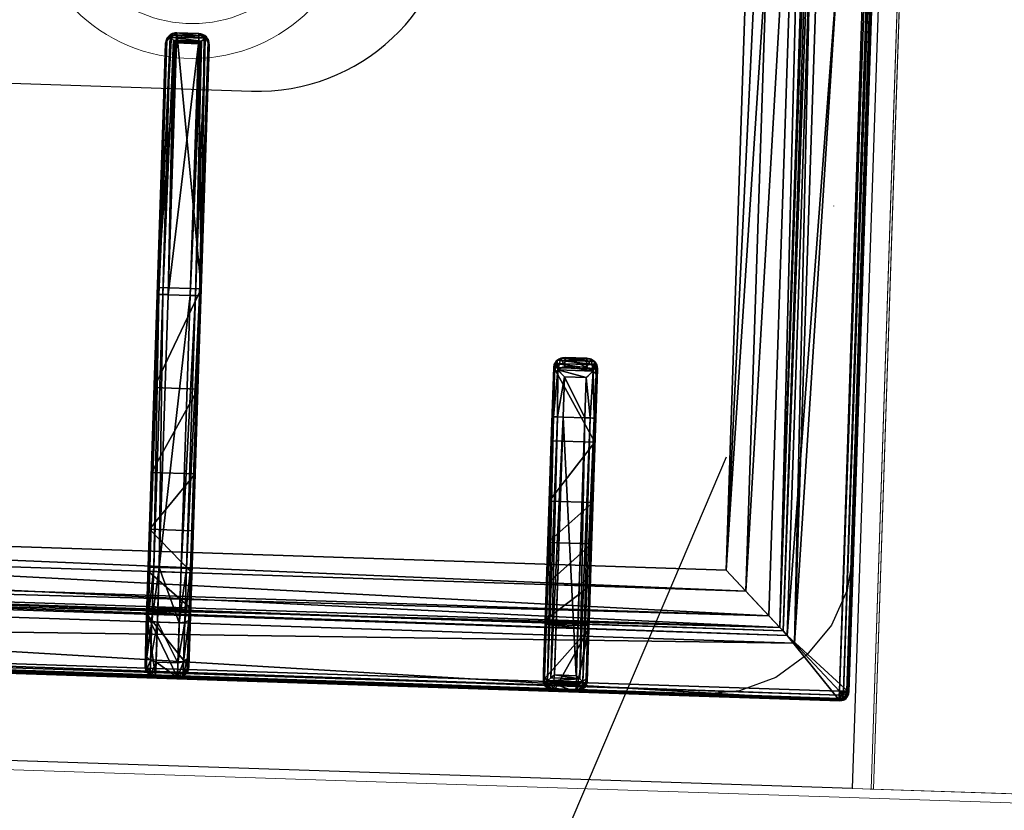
# Model space of a CAD drawing. Header units: millimetres. Extents: x 297264 to 416219, y -77299 to -23696.
# Tile 144 of 187: x 343931 to 344156, y -28634 to -28453. Entities that reach past the tile are written whole.
import ezdxf

# ---------------------------------------------------------------- set-up
doc = ezdxf.new("R2010")
doc.units = ezdxf.units.MM
doc.header["$LTSCALE"] = 2.5
doc.linetypes.add('CONTINUA', pattern=[0])
doc.linetypes.add('DASHDOTX2', pattern=[2, 1, -0.5, 0, -0.5])
doc.layers.add('CKD Equipments', color=252, linetype='Continuous', lineweight=0)
doc.layers.add('HATCH LIGHT', color=250, linetype='Continuous', lineweight=0)
for name, color, linetype in [('CKD-Hood', 1, 'Continuous'), ('IQ_200_3D', 1, 'Continuous'), ('IQ_204_2D', 7, 'CONTINUA'), ('IQ_204_3D', 7, 'Continuous')]:
    doc.layers.add(name, color=color, linetype=linetype)

# ---------------------------------------------------------------- blocks, each defined once
blk = doc.blocks.new('ELECTROLUX-MC7-TOPFYERBRURNERS4')
at = {"layer": 'IQ_200_3D'}
for points, invisible_edges in [([(800, -80.5, 900), (779.66, -117.26, 900), (779.66, -619.74, 900), (800, -655, 900)], 5), ([(778.51, -628.47, 900), (779.66, -619.74, 900), (800, -655, 900)], 10), ([(775.14, -636.62, 900), (778.51, -628.47, 900), (800, -655, 900)], 10), ([(769.77, -643.61, 900), (775.14, -636.62, 900), (800, -655, 900)], 10), ([(762.78, -648.98, 900), (769.77, -643.61, 900), (800, -655, 900)], 10), ([(754.63, -652.35, 900), (762.78, -648.98, 900), (800, -655, 900)], 10), ([(800, -655, 900), (745.89, -653.5, 900), (454.11, -653.5, 900), (400, -655, 900)], 5), ([(745.89, -653.5, 900), (754.63, -652.35, 900), (800, -655, 900)], 10)]:
    blk.add_3dface(points, dxfattribs=dict(at, invisible_edges=invisible_edges))
at = {"layer": 'IQ_204_2D'}
for p, q in [((780, -651.5), (780, -85.5)), ((634.69, -492.25), (635.11, -492.25)), ((635.11, -492.25), (692.24, -492.25)), ((692.24, -492.25), (754.69, -492.25)), ((754.69, -494.75), (754.69, -492.25)), ((754.69, -492.25), (777.19, -492.25)), ((632.19, -494.75), (632.19, -499.75)), ((632.64, -494.75), (632.19, -494.75)), ((632.64, -494.75), (632.64, -499.75)), ((632.73, -494.16), (632.73, -500.34)), ((634.54, -494.75), (634.54, -499.75)), ((692.19, -494.75), (634.54, -494.75)), ((692.19, -494.75), (692.19, -499.75)), ((754.69, -494.75), (692.19, -494.75)), ((754.69, -494.75), (754.69, -499.75)), ((779.69, -494.75), (754.69, -494.75)), ((779.69, -494.75), (779.69, -499.75)), ((632.19, -499.75), (632.64, -499.75)), ((634.54, -499.75), (692.19, -499.75)), ((692.19, -499.75), (754.69, -499.75)), ((754.69, -502.25), (754.69, -499.75)), ((754.69, -499.75), (779.69, -499.75)), ((635.11, -502.25), (634.69, -502.25)), ((692.24, -502.25), (635.11, -502.25)), ((754.69, -502.25), (692.24, -502.25)), ((777.19, -502.25), (754.69, -502.25)), ((708.09, -583.5), (705.96, -583.5)), ((708.09, -583.5), (717.24, -583.5)), ((717.24, -583.5), (777.53, -583.5)), ((703.52, -591), (703.52, -586)), ((703.52, -586), (705.63, -586)), ((705.63, -586), (705.63, -591)), ((717.19, -586), (707.98, -586)), ((707.98, -591), (707.98, -586)), ((717.19, -586), (717.19, -591)), ((778, -586), (717.19, -586)), ((778, -586), (778, -591)), ((780, -586), (780, -591)), ((780, -586), (780, -591)), ((705.63, -591), (703.52, -591)), ((707.98, -591), (717.19, -591)), ((717.19, -591), (778, -591)), ((705.96, -593.5), (708.09, -593.5)), ((717.24, -593.5), (708.09, -593.5)), ((777.53, -593.5), (717.24, -593.5)), ((422, -653.5), (778, -653.5))]:
    blk.add_line(p, q, dxfattribs=at)
blk.add_lwpolyline([(751.02, -112.48), (448.98, -112.48), (448.98, -624.52), (751.02, -624.52)], close=True, dxfattribs=at)
blk.add_lwpolyline([(645, -383.5), (645, -512.25, -1), (555, -512.25), (555, -383.5)], format="xyb", dxfattribs=at)
for centre, start, end in [((777.19, -494.75), 0, 90), ((777.19, -499.75), 270, 0)]:
    blk.add_arc(centre, 2.5, start, end, dxfattribs=at)
at = {"layer": 'IQ_204_2D', "extrusion": (0, 0, -1)}
for centre, major_axis, ratio, start_param, end_param in [((634.69, -494.75), (2.5, 0), 0.99863, 3.141593, 4.712389), ((635.11, -494.75), (0, 2.5), 0.951091, -0.914364, 0), ((692.24, -494.75), (0, 2.5), 0.02182, 4.712389, 6.283185), ((636.11, -494.75), (3.47, 0), 0.720185, 3.141593, 3.380139), ((634.69, -499.75), (-2.5, 0), 0.99863, 4.712389, 6.283185), ((636.11, -499.75), (-3.47, 0), 0.720185, -0.238546, 0), ((692.24, -499.75), (0, 2.5), 0.02182, 3.141593, 4.712389), ((635.11, -499.75), (0, 2.5), 0.951091, 3.141593, 4.055957), ((778, -651.5), (-1.42, 1.42), 0.997265, 2.357564, 3.925621)]:
    blk.add_ellipse(centre, major_axis=major_axis, ratio=ratio, start_param=start_param, end_param=end_param, dxfattribs=at)
at = {"layer": 'IQ_204_2D'}
for centre, major_axis, ratio, start_param, end_param in [((708.09, -586), (0, 2.5), 0.84544, 0, 0.894481), ((717.24, -586), (0, 2.5), 0.02182, 0, 1.570796), ((777.53, -586), (0, 2.5), 0.948965, -0.895145, 0), ((708.09, -586), (1.92, 1.92), 0.8391, 1.592613, 2.268928), ((708.09, -586), (-2.5, 2.5), 0.02182, 0.872665, 1.54898), ((708.09, -591), (-1.92, 1.92), 0.8391, 0.872665, 1.54898), ((708.09, -591), (2.5, 2.5), 0.02182, 1.592613, 2.268928), ((708.09, -591), (0, 2.5), 0.84544, 2.247111, 3.141593), ((717.24, -591), (0, 2.5), 0.02182, 1.570796, 3.141593), ((777.53, -591), (0, 2.5), 0.948965, 3.141593, 4.036737)]:
    blk.add_ellipse(centre, major_axis=major_axis, ratio=ratio, start_param=start_param, end_param=end_param, dxfattribs=at)
for points, knots in [([(633.22, -493.22), (633.07, -493.42), (632.94, -493.63), (632.8, -493.95), (632.76, -494.06), (632.73, -494.16)], [11.917214, 11.917214, 11.917214, 11.917214, 12.775852, 12.775852, 13.165698, 13.165698, 13.165698, 13.165698]), ([(634.54, -494.75), (634.54, -494.75), (634.54, -494.75), (634.54, -494.75), (634.54, -494.75), (634.54, -494.75), (634.54, -494.75), (634.54, -494.74), (634.54, -494.74), (634.54, -494.74), (634.53, -494.74), (634.53, -494.73), (634.53, -494.73), (634.51, -494.71), (634.5, -494.7), (634.48, -494.68), (634.46, -494.66), (634.41, -494.6), (634.37, -494.55), (634.25, -494.41), (634.15, -494.31), (633.97, -494.1), (633.87, -493.99), (633.68, -493.77), (633.59, -493.66), (633.41, -493.44), (633.31, -493.33), (633.22, -493.22)], [8.18857, 8.18857, 8.18857, 8.18857, 8.190334, 8.190334, 8.192098, 8.192098, 8.195626, 8.195626, 8.202682, 8.202682, 8.216794, 8.216794, 8.245018, 8.245018, 8.301466, 8.301466, 8.414361, 8.414361, 8.640152, 8.640152, 9.091733, 9.091733, 9.543315, 9.543315, 9.994896, 9.994896, 10.458359, 10.458359, 10.458359, 10.458359]), ([(632.73, -500.34), (632.76, -500.44), (632.8, -500.55), (632.94, -500.87), (633.07, -501.08), (633.22, -501.28)], [0.764042, 0.764042, 0.764042, 0.764042, 1.153889, 1.153889, 2.012527, 2.012527, 2.012527, 2.012527]), ([(633.22, -501.28), (633.31, -501.17), (633.41, -501.06), (633.59, -500.84), (633.68, -500.73), (633.87, -500.51), (633.97, -500.4), (634.15, -500.19), (634.25, -500.09), (634.37, -499.95), (634.41, -499.9), (634.46, -499.84), (634.48, -499.82), (634.5, -499.8), (634.51, -499.79), (634.53, -499.77), (634.53, -499.77), (634.53, -499.76), (634.54, -499.76), (634.54, -499.76), (634.54, -499.76), (634.54, -499.75), (634.54, -499.75), (634.54, -499.75), (634.54, -499.75), (634.54, -499.75), (634.54, -499.75), (634.54, -499.75)], [5.918265, 5.918265, 5.918265, 5.918265, 6.381728, 6.381728, 6.833309, 6.833309, 7.284891, 7.284891, 7.736472, 7.736472, 7.962263, 7.962263, 8.075158, 8.075158, 8.131606, 8.131606, 8.15983, 8.15983, 8.173942, 8.173942, 8.180998, 8.180998, 8.184526, 8.184526, 8.18629, 8.18629, 8.188054, 8.188054, 8.188054, 8.188054]), ([(705.96, -583.5), (705.81, -583.5), (705.65, -583.51), (705.34, -583.58), (705.18, -583.63), (704.88, -583.75), (704.74, -583.83), (704.47, -584.02), (704.35, -584.12), (704.13, -584.34), (704.03, -584.47), (703.85, -584.74), (703.77, -584.89), (703.65, -585.2), (703.6, -585.36), (703.54, -585.68), (703.52, -585.84), (703.52, -586)], [3.776921, 3.776921, 3.776921, 3.776921, 4.248957, 4.248957, 4.720993, 4.720993, 5.193029, 5.193029, 5.665065, 5.665065, 6.135831, 6.135831, 6.606596, 6.606596, 7.077361, 7.077361, 7.548126, 7.548126, 7.548126, 7.548126]), ([(779.38, -584.44), (779.21, -584.64), (779.01, -584.87), (778.67, -585.25), (778.53, -585.41), (778.26, -585.71), (778.13, -585.86), (778, -586)], [11.858599, 11.858599, 11.858599, 11.858599, 12.773425, 12.773425, 13.35037, 13.35037, 13.927314, 13.927314, 13.927314, 13.927314]), ([(780, -586), (779.99, -585.86), (779.97, -585.71), (779.91, -585.41), (779.86, -585.25), (779.69, -584.87), (779.55, -584.64), (779.38, -584.44)], [0, 0, 0, 0, 0.576945, 0.576945, 1.153889, 1.153889, 2.068716, 2.068716, 2.068716, 2.068716]), ([(703.52, -591), (703.52, -591.16), (703.54, -591.32), (703.6, -591.64), (703.65, -591.8), (703.77, -592.11), (703.85, -592.26), (704.03, -592.53), (704.13, -592.66), (704.35, -592.88), (704.47, -592.98), (704.74, -593.17), (704.88, -593.25), (705.18, -593.37), (705.34, -593.42), (705.65, -593.48), (705.81, -593.5), (705.96, -593.5)], [15.096253, 15.096253, 15.096253, 15.096253, 15.567018, 15.567018, 16.037783, 16.037783, 16.508548, 16.508548, 16.979314, 16.979314, 17.45135, 17.45135, 17.923386, 17.923386, 18.395422, 18.395422, 18.867458, 18.867458, 18.867458, 18.867458]), ([(778, -591), (778.13, -591.14), (778.26, -591.29), (778.53, -591.59), (778.67, -591.75), (779.01, -592.13), (779.21, -592.36), (779.38, -592.56)], [0, 0, 0, 0, 0.576945, 0.576945, 1.153889, 1.153889, 2.068716, 2.068716, 2.068716, 2.068716]), ([(779.38, -592.56), (779.55, -592.36), (779.69, -592.13), (779.86, -591.75), (779.91, -591.59), (779.97, -591.29), (779.99, -591.14), (780, -591)], [11.858599, 11.858599, 11.858599, 11.858599, 12.773425, 12.773425, 13.35037, 13.35037, 13.927314, 13.927314, 13.927314, 13.927314])]:
    blk.add_open_spline(points, degree=3, knots=knots, dxfattribs=at)
at = {"layer": 'IQ_204_3D'}
mesh = blk.add_polyface(dxfattribs=at)
corners = [(779.78, -85.71, 904.1), (780, -85.5, 900), (779.52, -84.72, 904.14), (779.73, -84.5, 900), (778, -83.5, 900), (778.78, -83.98, 904.14), (779, -83.77, 900), (777.79, -83.72, 904.1), (779.48, -85.71, 905.06), (779.29, -84.85, 905), (778.65, -85.21, 905.73), (778.76, -85.71, 905.75), (778.65, -84.21, 905), (777.79, -84.02, 905.06), (778.29, -84.85, 905.73), (777.79, -84.74, 905.75), (777.79, -85.71, 906), (422.21, -85.71, 906), (422.21, -84.74, 905.75), (422.21, -84.02, 905.06), (422.21, -83.72, 904.1), (422, -83.5, 900), (765.45, -638.95, 900), (422, -653.5, 900), (434.55, -638.95, 900), (765.45, -98.05, 900), (780, -651.5, 900), (434.55, -98.05, 900), (420, -85.5, 900), (421, -83.77, 900), (779.73, -652.5, 900), (779, -653.23, 900), (778, -653.5, 900), (420, -651.5, 900), (420.27, -652.5, 900), (421, -653.23, 900), (420.27, -84.5, 900), (421.22, -83.98, 904.14), (420.48, -84.72, 904.14), (420.22, -85.71, 904.1), (421.35, -84.21, 905), (421.71, -84.85, 905.73), (420.71, -84.85, 905), (420.52, -85.71, 905.06), (421.35, -85.21, 905.73), (421.24, -85.71, 905.75), (422.21, -651.29, 906), (421.24, -651.29, 905.75), (420.52, -651.29, 905.06), (420.22, -651.29, 904.1), (420.48, -652.28, 904.14), (421.22, -653.02, 904.14), (422.21, -653.28, 904.1), (420.71, -652.15, 905), (421.35, -651.79, 905.73), (421.35, -652.79, 905), (422.21, -652.98, 905.06), (421.71, -652.15, 905.73), (422.21, -652.26, 905.75), (435.55, -637.95, 899.73), (435.55, -99.05, 899.73), (436.28, -99.78, 899), (436.28, -637.22, 899), (438.88, -634.62, 902.5), (438.88, -102.38, 902.5), (436.31, -637.19, 905.06), (436.31, -99.81, 905.06), (432.81, -96.31, 906), (432.81, -640.69, 906), (448.98, -624.52, 885), (448.98, -112.48, 885), (444.36, -107.86, 885), (444.36, -629.14, 885), (777.79, -653.28, 904.1), (777.79, -652.98, 905.06), (777.79, -651.29, 906), (777.79, -652.26, 905.75), (763.72, -637.22, 899), (764.45, -637.95, 899.73), (764.45, -99.05, 899.73), (763.72, -99.78, 899), (767.19, -640.69, 906), (767.19, -96.31, 906), (778.78, -653.02, 904.14), (779.52, -652.28, 904.14), (779.78, -651.29, 904.1), (778.65, -652.79, 905), (778.29, -652.15, 905.73), (779.29, -652.15, 905), (779.48, -651.29, 905.06), (778.65, -651.79, 905.73), (778.76, -651.29, 905.75), (761.12, -634.62, 902.5), (751.02, -624.52, 885), (763.69, -637.19, 905.06), (755.64, -629.14, 885), (755.64, -107.86, 885), (751.02, -112.48, 885), (761.12, -102.38, 902.5), (763.69, -99.81, 905.06)]
mesh.append_faces([[corners[k] for k in face] for face in [(16, 10, 14), (17, 41, 44), (46, 54, 57), (75, 87, 90)]])
mesh.append_faces([[corners[k] for k in face] for face in [(4, 5, 6), (8, 10, 11), (16, 11, 10), (15, 16, 14), (7, 19, 13), (13, 18, 15), (28, 38, 36), (19, 41, 18), (17, 18, 41), (45, 17, 44), (39, 48, 43), (43, 47, 45), (23, 51, 35), (48, 54, 47), (46, 47, 54), (58, 46, 57), (52, 74, 56), (76, 56, 74), (26, 84, 30), (74, 87, 76), (85, 88, 84), (88, 87, 86), (75, 76, 87), (91, 75, 90), (85, 8, 89), (11, 89, 8)]], dxfattribs={"vtx0": -1})
mesh.append_faces([[corners[k] for k in face] for face in [(16, 15, 17), (22, 23, 24), (25, 26, 22), (27, 21, 25), (21, 28, 29), (6, 1, 4), (4, 25, 21), (24, 28, 27), (35, 33, 23), (26, 25, 1), (23, 22, 32), (17, 45, 46), (75, 81, 46), (81, 16, 82), (46, 67, 17), (17, 82, 16), (93, 72, 69), (72, 93, 95), (70, 71, 97), (97, 95, 93)]], dxfattribs={"vtx0": -1, "vtx1": -1})
mesh.append_faces([[corners[k] for k in face] for face in [(21, 27, 28), (4, 1, 25), (26, 32, 22), (24, 23, 33)]], dxfattribs={"vtx0": -1, "vtx1": -1, "vtx2": -1})
mesh.append_faces([[corners[k] for k in face] for face in [(17, 15, 18), (24, 33, 28), (46, 45, 47), (75, 58, 76), (16, 91, 11)]], dxfattribs={"vtx0": -1, "vtx2": -1})
mesh.append_faces([[corners[k] for k in face] for face in [(0, 1, 2), (5, 2, 6), (8, 0, 9), (5, 12, 2), (5, 7, 12), (12, 13, 14), (12, 14, 9), (2, 9, 0), (10, 9, 14), (19, 18, 13), (4, 21, 7), (30, 31, 26), (34, 33, 35), (20, 21, 37), (38, 37, 36), (19, 20, 40), (38, 42, 37), (38, 39, 42), (42, 43, 44), (42, 44, 40), (37, 40, 20), (41, 40, 44), (48, 47, 43), (28, 33, 39), (49, 33, 50), (51, 50, 35), (48, 49, 53), (51, 55, 50), (51, 52, 55), (55, 56, 57), (55, 57, 53), (50, 53, 49), (54, 53, 57), (24, 27, 59), (61, 62, 60), (63, 64, 65), (67, 68, 66), (69, 70, 63), (61, 71, 62), (73, 74, 52), (58, 56, 76), (32, 73, 23), (62, 77, 59), (22, 24, 78), (27, 25, 60), (80, 61, 79), (73, 32, 83), (84, 83, 30), (74, 73, 86), (88, 89, 90), (88, 86, 84), (83, 84, 86), (92, 93, 63), (68, 81, 65), (92, 63, 94), (72, 95, 62), (95, 96, 77), (98, 97, 92), (81, 82, 94), (98, 92, 99), (77, 80, 78), (25, 22, 79), (0, 8, 85), (91, 89, 11), (80, 96, 61), (70, 97, 64), (64, 98, 66), (82, 67, 99), (1, 0, 26)]], dxfattribs={"vtx1": -1})
mesh.append_faces([[corners[k] for k in face] for face in [(31, 32, 26), (75, 46, 58), (75, 16, 81), (81, 68, 46), (68, 67, 46), (67, 82, 17), (70, 69, 71), (72, 71, 69), (71, 96, 97), (96, 95, 97), (16, 75, 91)]], dxfattribs={"vtx1": -1, "vtx2": -1})
mesh.append_faces([[corners[k] for k in face] for face in [(1, 3, 2), (4, 7, 5), (2, 3, 6), (8, 9, 10), (7, 13, 12), (12, 9, 2), (13, 15, 14), (7, 20, 19), (21, 20, 7), (6, 3, 1), (28, 36, 29), (21, 29, 37), (28, 39, 38), (37, 29, 36), (19, 40, 41), (39, 43, 42), (42, 40, 37), (43, 45, 44), (39, 49, 48), (33, 49, 39), (33, 34, 50), (23, 52, 51), (50, 34, 35), (48, 53, 54), (52, 56, 55), (55, 53, 50), (56, 58, 57), (27, 60, 59), (62, 59, 60), (64, 66, 65), (68, 65, 66), (70, 64, 63), (71, 72, 62), (73, 52, 23), (77, 78, 59), (24, 59, 78), (25, 79, 60), (61, 60, 79), (32, 31, 83), (26, 85, 84), (83, 31, 30), (74, 86, 87), (73, 83, 86), (85, 89, 88), (88, 90, 87), (89, 91, 90), (93, 69, 63), (81, 94, 65), (63, 65, 94), (95, 77, 62), (96, 80, 77), (97, 93, 92), (82, 99, 94), (92, 94, 99), (80, 79, 78), (22, 78, 79), (96, 71, 61), (97, 98, 64), (98, 99, 66), (67, 66, 99), (0, 85, 26)]], dxfattribs={"vtx2": -1})
mesh = blk.add_polyface(dxfattribs=at)
corners = [(634.06, -492.51, 931.06), (633.44, -492.58, 922), (633.22, -493.22, 931.91), (635.11, -492.25, 930.01), (634.69, -492.25, 922), (632.52, -493.5, 922), (632.73, -494.16, 931.11), (632.64, -494.75, 930.59), (632.64, -494.6, 930.62), (632.19, -494.75, 922), (632.66, -494.45, 930.72), (690.6, -492.25, 922), (690.6, -502.25, 922), (634.69, -502.25, 922), (632.52, -501, 922), (633.44, -501.92, 922), (632.19, -499.75, 922), (692.24, -492.25, 932.5), (713.55, -492.25, 917.44), (754.69, -492.25, 932.5), (765.94, -492.25, 929.49), (774.17, -492.25, 921.25), (777.19, -492.25, 900), (765.45, -492.25, 900), (777.19, -492.25, 910), (733.01, -492.25, 904.45), (764.77, -492.25, 899.88), (764.17, -492.25, 899.53), (755.64, -492.25, 885), (746.02, -492.25, 885), (763.72, -492.25, 899), (692.21, -492.58, 933.75), (633.92, -494.04, 932.35), (692.19, -493.5, 934.67), (692.19, -494.75, 935), (634.26, -494.43, 932.45), (634.42, -494.6, 932.47), (634.48, -494.68, 932.48), (634.52, -494.72, 932.48), (634.54, -494.75, 932.48), (754.69, -492.58, 933.75), (766.56, -492.58, 930.57), (754.69, -494.75, 935), (767.02, -493.5, 931.36), (754.69, -493.5, 934.67), (767.19, -494.75, 931.65), (776.05, -493.5, 922.33), (775.25, -492.58, 921.87), (779.69, -494.75, 910), (779.35, -493.5, 910), (776.34, -494.75, 922.5), (778.44, -492.58, 910), (779.69, -494.75, 900), (779.35, -493.5, 900), (778.44, -492.58, 900), (633.22, -501.28, 931.91), (632.73, -500.34, 931.11), (633.92, -500.46, 932.35), (634.26, -500.07, 932.45), (634.42, -499.9, 932.47), (634.48, -499.82, 932.48), (634.54, -499.76, 932.48), (632.64, -499.75, 930.59), (632.64, -499.9, 930.62), (632.66, -500.05, 930.72), (634.06, -501.99, 931.06), (635.11, -502.25, 930.01), (692.24, -502.25, 932.5), (733.01, -502.25, 904.45), (777.19, -502.25, 910), (713.55, -502.25, 917.44), (746.02, -502.25, 885), (763.72, -502.25, 899), (755.64, -502.25, 885), (764.17, -502.25, 899.53), (764.77, -502.25, 899.88), (765.45, -502.25, 900), (777.19, -502.25, 900), (774.17, -502.25, 921.25), (765.94, -502.25, 929.49), (754.69, -502.25, 932.5), (778.44, -501.92, 910), (775.25, -501.92, 921.87), (779.69, -499.75, 910), (776.05, -501, 922.33), (779.35, -501, 910), (776.34, -499.75, 922.5), (767.02, -501, 931.36), (766.56, -501.92, 930.57), (754.69, -499.75, 935), (754.69, -501, 934.67), (767.19, -499.75, 931.65), (754.69, -501.92, 933.75), (778.44, -501.92, 900), (779.69, -499.75, 900), (779.35, -501, 900), (692.21, -501.92, 933.75), (692.19, -501, 934.67), (692.19, -499.75, 935)]
mesh.append_faces([[corners[k] for k in face] for face in [(0, 1, 2), (1, 5, 2), (2, 5, 6), (32, 33, 2), (2, 31, 0), (56, 14, 55), (65, 55, 15), (15, 55, 14), (65, 96, 55), (55, 97, 57)]])
mesh.append_faces([[corners[k] for k in face] for face in [(9, 6, 5), (33, 31, 2), (20, 40, 41), (42, 43, 44), (43, 47, 41), (50, 49, 46), (51, 46, 49), (48, 53, 49), (22, 51, 54), (54, 49, 53), (6, 55, 2), (13, 65, 15), (78, 81, 82), (83, 84, 85), (84, 88, 82), (91, 90, 87), (92, 87, 90), (94, 85, 95), (95, 81, 93), (83, 50, 86), (42, 91, 45), (45, 86, 50), (96, 97, 55), (89, 97, 90), (90, 96, 92), (29, 68, 25), (12, 18, 70), (70, 25, 68)]], dxfattribs={"vtx0": -1})
mesh.append_faces([[corners[k] for k in face] for face in [(5, 11, 9), (13, 14, 12), (11, 17, 18), (24, 18, 21), (30, 25, 27), (19, 40, 20), (56, 10, 64), (7, 9, 62), (66, 12, 67), (68, 69, 70), (71, 72, 68), (70, 67, 12), (69, 81, 78), (22, 52, 23), (95, 77, 94), (80, 92, 67), (97, 96, 90), (34, 98, 42)]], dxfattribs={"vtx0": -1, "vtx1": -1})
mesh.append_faces([[corners[k] for k in face] for face in [(24, 23, 25), (36, 37, 34), (37, 38, 34), (38, 39, 34), (60, 37, 59), (37, 60, 38), (38, 61, 39), (61, 38, 60), (37, 36, 59), (62, 64, 10), (69, 68, 76), (23, 94, 77), (61, 60, 98), (60, 59, 98), (39, 61, 34), (61, 98, 34)]], dxfattribs={"vtx0": -1, "vtx1": -1, "vtx2": -1})
mesh.append_faces([[corners[k] for k in face] for face in [(24, 25, 18), (17, 0, 31), (24, 47, 51), (17, 31, 40), (80, 88, 92), (69, 93, 81), (67, 96, 65), (98, 57, 97), (67, 92, 96)]], dxfattribs={"vtx0": -1, "vtx2": -1})
mesh.append_faces([[corners[k] for k in face] for face in [(0, 3, 1), (10, 6, 9), (1, 4, 5), (4, 3, 11), (22, 23, 24), (28, 29, 30), (3, 0, 17), (35, 36, 34), (20, 41, 21), (43, 45, 46), (43, 41, 44), (48, 49, 50), (50, 46, 45), (47, 21, 41), (40, 44, 41), (40, 31, 44), (52, 53, 48), (51, 49, 54), (55, 57, 2), (58, 35, 57), (58, 59, 35), (32, 2, 57), (6, 10, 56), (8, 7, 10), (63, 64, 62), (14, 56, 16), (64, 63, 16), (13, 12, 66), (77, 69, 76), (78, 82, 79), (84, 86, 87), (84, 82, 85), (89, 90, 91), (91, 87, 86), (88, 79, 82), (81, 85, 82), (77, 93, 69), (85, 81, 95), (48, 50, 83), (91, 86, 45), (52, 48, 94), (54, 53, 22), (76, 23, 77), (66, 67, 65), (58, 57, 98), (71, 68, 29), (18, 25, 70), (71, 29, 73), (73, 28, 72), (23, 76, 26), (72, 30, 74), (27, 26, 74)]], dxfattribs={"vtx1": -1})
mesh.append_faces([[corners[k] for k in face] for face in [(7, 8, 9), (4, 11, 5), (11, 12, 9), (14, 16, 12), (16, 9, 12), (3, 17, 11), (17, 19, 18), (19, 20, 18), (20, 21, 18), (23, 26, 25), (26, 27, 25), (29, 25, 30), (33, 32, 34), (34, 42, 33), (33, 44, 31), (19, 17, 40), (22, 24, 51), (36, 35, 59), (7, 62, 10), (9, 16, 62), (63, 62, 16), (72, 74, 68), (74, 75, 68), (75, 76, 68), (69, 78, 70), (78, 79, 70), (79, 80, 70), (80, 67, 70), (53, 52, 22), (52, 94, 23), (89, 98, 97)]], dxfattribs={"vtx1": -1, "vtx2": -1})
mesh.append_faces([[corners[k] for k in face] for face in [(3, 4, 1), (8, 10, 9), (13, 15, 14), (32, 35, 34), (42, 45, 43), (43, 46, 47), (24, 21, 47), (51, 47, 46), (42, 44, 33), (6, 56, 55), (35, 32, 57), (13, 66, 65), (56, 64, 16), (71, 73, 72), (83, 86, 84), (84, 87, 88), (80, 79, 88), (92, 88, 87), (94, 83, 85), (42, 89, 91), (48, 83, 94), (95, 93, 77), (59, 58, 98), (98, 89, 42), (12, 11, 18), (29, 28, 73), (28, 30, 72), (76, 75, 26), (30, 27, 74), (26, 75, 74)]], dxfattribs={"vtx2": -1})
mesh = blk.add_polyface(dxfattribs=at)
corners = [(707.98, -591, 934.6), (706.44, -584.43, 933.98), (706.44, -592.56, 933.98), (707.98, -586, 934.6), (705.63, -586, 932.53), (705.63, -591, 932.53), (703.71, -591.96, 920.55), (703.52, -591, 920.59), (704.24, -592.77, 920.43), (707.18, -593.25, 933.14), (705.96, -593.5, 920), (708.09, -593.5, 932.1), (705.03, -593.31, 920.24), (703.52, -586, 920.59), (703.71, -585.04, 920.55), (707.18, -583.75, 933.14), (704.24, -584.23, 920.43), (705.03, -583.69, 920.24), (705.96, -583.5, 920), (708.09, -583.5, 932.1), (717.24, -593.5, 932.5), (722.73, -593.5, 912.68), (775.79, -593.5, 932.5), (746.02, -593.5, 885), (763.72, -593.5, 899), (736.51, -593.5, 900.63), (755.64, -593.5, 885), (764.17, -593.5, 899.53), (764.77, -593.5, 899.88), (777.5, -593.5, 900), (765.45, -593.5, 900), (722.73, -583.5, 912.68), (746.02, -583.5, 885), (736.51, -583.5, 900.63), (717.24, -583.5, 932.5), (777.5, -583.5, 900), (765.45, -583.5, 900), (775.79, -583.5, 932.5), (764.77, -583.5, 899.88), (764.17, -583.5, 899.53), (755.64, -583.5, 885), (763.72, -583.5, 899), (778.27, -586, 933.1), (780, -586, 900), (778.1, -585.2, 933.81), (778.75, -583.83, 900), (777.64, -584.44, 934.45), (779.66, -584.75, 900), (776.82, -583.75, 933.58), (780, -591, 900), (778.27, -591, 933.1), (779.66, -592.25, 900), (778.75, -593.16, 900), (717.19, -584.75, 934.67), (717.19, -586, 935), (717.21, -583.83, 933.75), (776.98, -585.2, 934.87), (776.27, -586, 935), (717.19, -591, 935), (776.27, -591, 935), (777.64, -592.56, 934.45), (776.98, -591.8, 934.87), (778.1, -591.8, 933.81), (776.82, -593.25, 933.58), (717.21, -593.16, 933.75), (717.19, -592.25, 934.67)]
mesh.append_faces([[corners[k] for k in face] for face in [(5, 6, 2), (5, 7, 6), (6, 8, 2), (13, 4, 14), (16, 14, 1), (1, 14, 4), (42, 43, 44), (45, 46, 47), (46, 45, 48), (46, 44, 47), (44, 43, 47), (1, 55, 15), (48, 55, 46), (46, 53, 56), (57, 56, 54), (50, 62, 49), (49, 62, 51), (63, 52, 60), (52, 51, 60), (60, 51, 62), (61, 65, 60), (59, 58, 61), (60, 64, 63), (9, 64, 2)]])
mesh.append_faces([[corners[k] for k in face] for face in [(0, 1, 2), (15, 16, 1), (16, 15, 17), (19, 17, 15), (32, 25, 33), (35, 48, 45), (35, 30, 36), (3, 53, 1), (53, 55, 1), (55, 53, 46), (58, 65, 61), (65, 64, 60), (64, 65, 2), (65, 0, 2)]], dxfattribs={"vtx0": -1})
mesh.append_faces([[corners[k] for k in face] for face in [(20, 21, 22), (23, 24, 25), (25, 22, 21), (30, 22, 28), (12, 17, 10), (17, 12, 16), (6, 14, 8), (8, 16, 12), (18, 34, 31), (37, 31, 34), (51, 29, 49), (49, 30, 43)]], dxfattribs={"vtx0": -1, "vtx1": -1})
mesh.append_faces([[corners[k] for k in face] for face in [(25, 28, 22), (37, 38, 33), (35, 43, 30)]], dxfattribs={"vtx0": -1, "vtx1": -1, "vtx2": -1})
mesh.append_faces([[corners[k] for k in face] for face in [(37, 33, 31), (33, 39, 41), (34, 15, 55), (34, 55, 48), (58, 54, 3), (54, 58, 59), (20, 63, 64), (20, 64, 9)]], dxfattribs={"vtx0": -1, "vtx2": -1})
mesh.append_faces([[corners[k] for k in face] for face in [(1, 4, 2), (2, 8, 9), (10, 11, 12), (12, 9, 8), (4, 13, 5), (18, 17, 19), (11, 10, 20), (29, 22, 30), (7, 13, 6), (10, 18, 21), (25, 21, 33), (19, 34, 18), (35, 36, 37), (40, 32, 41), (37, 48, 35), (43, 42, 49), (45, 47, 35), (19, 15, 34), (37, 34, 48), (0, 58, 3), (57, 54, 59), (42, 44, 50), (46, 60, 44), (60, 46, 61), (59, 61, 57), (62, 50, 44), (22, 29, 63), (22, 63, 20), (11, 20, 9), (26, 23, 40), (24, 26, 41), (36, 30, 38), (24, 41, 27), (39, 38, 27)]], dxfattribs={"vtx1": -1})
mesh.append_faces([[corners[k] for k in face] for face in [(10, 21, 20), (24, 27, 25), (27, 28, 25), (13, 14, 6), (14, 16, 8), (36, 38, 37), (38, 39, 33), (32, 33, 41), (47, 43, 35), (29, 30, 49), (3, 54, 53), (58, 0, 65)]], dxfattribs={"vtx1": -1, "vtx2": -1})
mesh.append_faces([[corners[k] for k in face] for face in [(0, 3, 1), (4, 5, 2), (11, 9, 12), (13, 7, 5), (23, 26, 24), (17, 18, 10), (18, 31, 21), (32, 23, 25), (21, 31, 33), (42, 50, 49), (51, 52, 29), (54, 56, 53), (46, 56, 61), (60, 62, 44), (61, 56, 57), (29, 52, 63), (23, 32, 40), (26, 40, 41), (30, 28, 38), (41, 39, 27), (38, 28, 27)]], dxfattribs={"vtx2": -1})
blk = doc.blocks.new('ELECTROLUX-MC-BURNER6')
for radius in [38, 30]:
    blk.add_circle((0, 0), radius)

msp = doc.modelspace()

# ---------------------------------------------------------------- hatches: boundary and pattern name
at = {"layer": 'HATCH LIGHT', "true_color": 0x636466}
h = msp.add_hatch(dxfattribs=at)
h.set_pattern_fill('ANSI32', color=251, scale=6)
h.set_pattern_definition([(45, (278504.94, -46725.026), (-40.411153, 40.411153), []), (45, (278531.88, -46725.026), (-40.411153, 40.411153), [])])
h.paths.add_polyline_path([(355647.78, -32589.97), (355453.84, -32638.82), (355635.38, -33359.69), (343082.73, -33359.58, -0.000263), (343068.2, -33559.58), (355891.99, -33559.7)])
h.paths.add_polyline_path([(343496.68, -25157.06), (343296.59, -25157.06, -0.011972), (342815.37, -34256.03), (343015.96, -34256.03, 0.01196)])
h.paths.add_polyline_path([(343480.3, -25697.6), (353159.24, -26046.56, 0.003501), (353653.31, -26800.64), (353820.94, -26691.53), (353270.83, -25850.46), (343486.54, -25497.7, -0.000262)])
h = msp.add_hatch(dxfattribs=at)
h.set_pattern_fill('ANSI37', color=251, scale=8)
h.set_pattern_definition([(45, (278504.942, -46725.026), (-17.960512, 17.960512), []), (135, (278504.942, -46725.026), (-17.960512, -17.960512), [])])
edge = h.paths.add_edge_path()
edge.add_line((346273.84, -25798.32), (343480.3, -25697.6))
edge.add_arc((153082.95, -19659.44), 190493.08, 356.5735369, 358.1835586, ccw=False)
edge.add_line((343235.48, -31044.72), (346084.7, -31044.74))
edge.add_line((346084.7, -31044.74), (346211.2, -27535.69))
edge.add_line((346211.2, -27535.69), (346111.27, -27532.09))
edge.add_line((346111.27, -27532.09), (346082.02, -28343.52))
edge.add_line((346082.02, -28343.52), (346082.02, -28343.52))
edge.add_line((346082.02, -28343.52), (346017.17, -30142.35))
edge.add_line((346017.17, -30142.35), (345988.24, -30944.74))
edge.add_line((345988.24, -30944.74), (343356.53, -30944.72))
edge.add_line((343356.53, -30944.72), (343482.55, -27449.28))
edge.add_line((343482.55, -27449.28), (344481.9, -27485.31))
edge.add_line((344481.9, -27485.31), (344523.3, -27486.81))
edge.add_line((344523.3, -27486.81), (344526.9, -27386.87))
edge.add_line((344526.9, -27386.87), (343486.16, -27349.35))
edge.add_line((343486.16, -27349.35), (343542.06, -25799.9))
edge.add_line((343542.06, -25799.9), (345041.09, -25853.94))
edge.add_line((345041.09, -25853.94), (345030.28, -26153.75))
edge.add_line((345030.28, -26153.75), (345006.88, -26801.7))
edge.add_line((345006.88, -26801.7), (345004.23, -26874.86))
edge.add_line((345004.23, -26874.86), (345104.17, -26878.47))
edge.add_line((345104.17, -26878.47), (345140.97, -25857.54))
edge.add_line((345140.97, -25857.54), (346170.3, -25894.65))
edge.add_line((346170.3, -25894.65), (346143.7, -26632.68))
edge.add_line((346143.7, -26632.68), (346243.63, -26636.28))
edge.add_line((346243.63, -26636.28), (346273.84, -25798.32))

# ---------------------------------------------------------------- linework, layer by layer
at = {"layer": 'CKD Equipments'}
for p, q in [((343466.79, -28607.03, -10), (344121.44, -28628.72, -10)), ((344121.44, -28628.72, -10), (344196.39, -28631.2, -10))]:
    msp.add_line(p, q, dxfattribs=at)
at = {"layer": 'CKD Equipments', "elevation": 890}
msp.add_lwpolyline([(343432.97, -29058.27), (343447.87, -28608.52), (344247.43, -28635), (344232.53, -29084.76), (343432.97, -29058.27)], dxfattribs=at)
at = {"layer": 'CKD Equipments'}
for points in [[(344147.92, -27829.16, 640), (343595.22, -27810.85, 640), (343568.74, -28610.41, 640), (344121.44, -28628.72, 640)], [(344147.92, -27829.16, 640), (344121.44, -28628.72, 640), (344121.44, -28628.72, 890), (344147.92, -27829.16, 890)], [(344203.72, -27831, 644.41), (344147.92, -27829.16, 650.54), (344121.44, -28628.72, 650.54), (344177.24, -28630.57, 644.41)], [(344147.92, -27829.16, 650.54), (344147.92, -27829.16, 890), (344121.44, -28628.72, 890), (344121.44, -28628.72, 650.54)], [(344147.92, -27829.16, 890), (344209.88, -27831.21, 890), (344183.4, -28630.77, 890), (344121.44, -28628.72, 890)], [(344152.24, -27829.3, 800.26), (344207.26, -27831.12, 682.2), (344180.77, -28630.68, 682.2), (344125.75, -28628.86, 800.26)], [(344219.07, -27831.51, 867.81), (344152.74, -27829.32, 803.08), (344126.25, -28628.88, 803.08), (344192.59, -28631.07, 867.81)]]:
    msp.add_3dface(points, dxfattribs=at)
for points, invisible_edges in [([(344152.03, -27829.29, 801.75), (344152.02, -27829.29, 800.99), (344125.53, -28628.85, 800.99), (344125.55, -28628.85, 801.75)], 10), ([(344152.02, -27829.29, 800.99), (344152.24, -27829.3, 800.26), (344125.75, -28628.86, 800.26), (344125.53, -28628.85, 800.99)], 8), ([(344152.28, -27829.3, 802.47), (344152.03, -27829.29, 801.75), (344125.55, -28628.85, 801.75), (344125.8, -28628.86, 802.47)], 10), ([(344152.74, -27829.32, 803.08), (344152.28, -27829.3, 802.47), (344125.8, -28628.86, 802.47), (344126.25, -28628.88, 803.08)], 2), ([(344121.44, -28628.72, 640), (343568.74, -28610.41, 714), (343468.79, -28607.1, 890), (344121.44, -28628.72, 890)], 3), ([(343568.74, -28610.41, 714), (344121.44, -28628.72, 640), (343568.74, -28610.41, 640)], 1)]:
    msp.add_3dface(points, dxfattribs=dict(at, invisible_edges=invisible_edges))
at = {"layer": 'CKD-Hood', "linetype": 'DASHDOTX2', "ltscale": 50, "elevation": 890}
msp.add_lwpolyline([(344485.1, -27632.72), (343392.08, -30195)], dxfattribs=at)

# ---------------------------------------------------------------- block references
at = {"layer": 'CKD Equipments', "xscale": -1, "rotation": 88.1028838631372}
for name, p in [('ELECTROLUX-MC7-TOPFYERBRURNERS4', (343493.28, -27807.47, -10)), ('ELECTROLUX-MC-BURNER6', (343970.39, -28423.6, -10))]:
    msp.add_blockref(name, p, dxfattribs=at)

doc.saveas('drawing.dxf')
